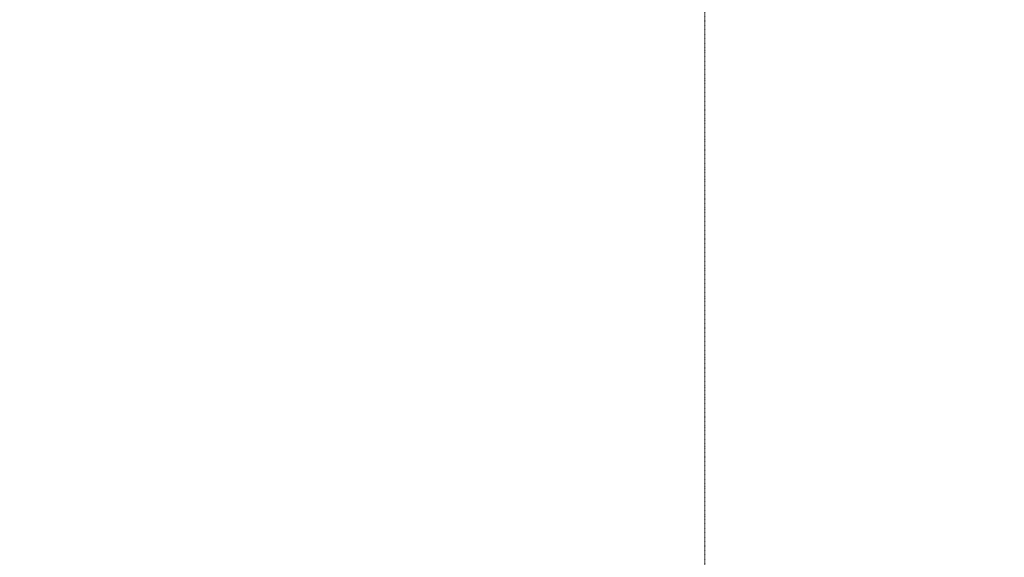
# Model space of a CAD drawing. Header units: millimetres. Extents: x -158258 to 126254, y -16359 to 60195.
# Tile 15 of 173: x -137884 to -137446, y 10223 to 10462. Entities that reach past the tile are written whole.
import ezdxf
from ezdxf.xclip import XClip

# ---------------------------------------------------------------- set-up
doc = ezdxf.new("R2010")
doc.units = ezdxf.units.MM
doc.header["$LTSCALE"] = 0.1
doc.header["$MEASUREMENT"] = 0
doc.header["$XCLIPFRAME"] = 0
doc.linetypes.add('HIDDEN', pattern=[0.375, 0.25, -0.125])
doc.layers.add('3_Hatch', color=8, linetype='Continuous', lineweight=0)
doc.layers.add('S2-flooring plan', color=6, linetype='Continuous', lineweight=5)
doc.layers.add('Door', color=5, linetype='Continuous')

# ---------------------------------------------------------------- blocks, each defined once
blk = doc.blocks.new('A$C9d481201')
at = {"layer": '3_Hatch', "linetype": 'HIDDEN', "elevation": -261.06}
blk.add_lwpolyline([(936.52, -1160.5), (936.52, 1172.53)], dxfattribs=at)
at = {"layer": '3_Hatch', "linetype": 'HIDDEN'}
blk.add_arc((936.52, 6.01, -261.06), 1166.51, 90.00001, 179.97436, dxfattribs=at)
blk = doc.blocks.new('*U900')
at = {"layer": 'S2-flooring plan', "color": 5, "true_color": 0x0000fa}
blk.add_lwpolyline([(-300, 300), (300, 300), (300, -300), (-300, -300)], close=True, dxfattribs=at)
blk = doc.blocks.new('*U901')
at = {"layer": 'S2-flooring plan', "color": 0, "linetype": 'ByBlock', "lineweight": -2, "transparency": 16777216}
for p in [(1812, 0), (2416, 0)]:
    blk.add_blockref('*U900', p, dxfattribs=at)

msp = doc.modelspace()

# ---------------------------------------------------------------- block references
at = {"layer": 'Door', "transparency": 33554687, "xscale": -1, "rotation": 180}
msp.add_blockref('A$C9d481201', (-138515.74, 10639.91, -0.01), dxfattribs=at)
at = {"layer": 'S2-flooring plan'}
ref = msp.add_blockref('*U901', (-139725.69, 10397.8), dxfattribs=at)
XClip(ref).set_block_clipping_path([(-300, 6197.1056980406), (1048.5404991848, 6197.1056979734), (1048.54049795, 5376.8362008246), (478.8477895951, 5376.8362008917), (478.8477895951, 5226.8362008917), (1048.5404973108, 5226.8362008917), (1048.5404973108, 4635.3094941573), (1198.5405060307, 4635.3094767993), (1198.5405060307, 4685.3094904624), (4474.9999978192, 4685.3094944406), (4474.9999978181, 4635.3094943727), (4550.3939076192, 4635.3094940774), (4550.3939076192, 5086.82736079), (4674.9999978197, 5086.8273607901), (4674.9999978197, 5115.9085951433), (5099.23380199, 5115.908595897), (5099.23380199, 4438.5359646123), (5174.6277122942, 4438.5359646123), (5174.6277122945, 4488.5359643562), (7552, 4488.5359642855), (7552, 926.8275683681), (8169.9619206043, 926.3401645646), (8169.9619206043, 299.5125960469), (-300, 299.9997126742)])

doc.saveas('drawing.dxf')
